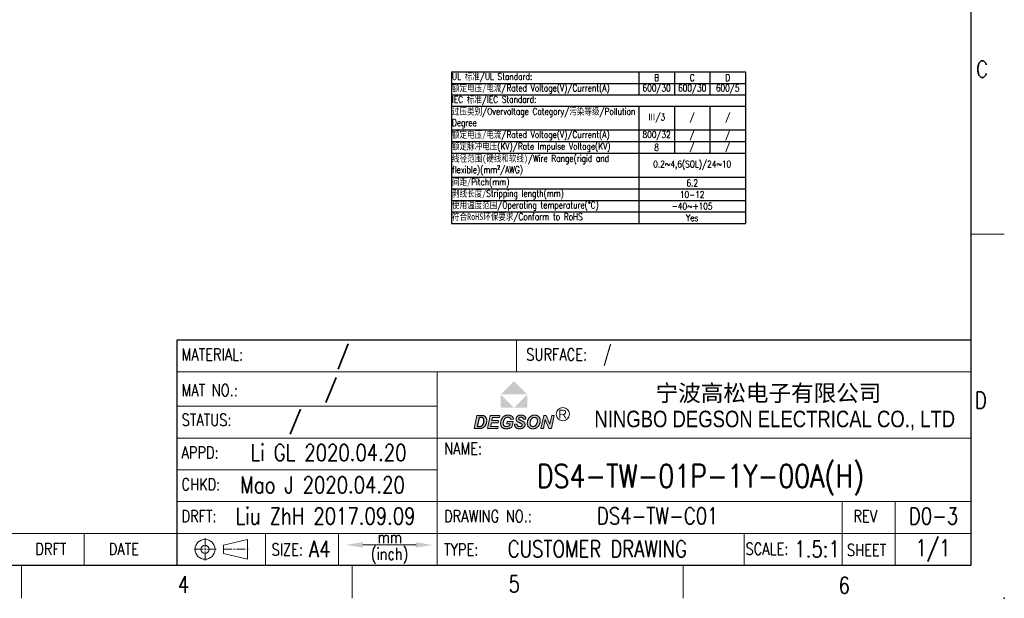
# Model space of a CAD drawing. Header units: millimetres. Extents: x -5 to 292, y -5 to 205.
# Tile 7 of 16: x 143 to 292, y -5 to 82. Entities that reach past the tile are written whole.
import ezdxf
from ezdxf.enums import TextEntityAlignment as Align

# ---------------------------------------------------------------- set-up
doc = ezdxf.new("R2010")
doc.units = ezdxf.units.MM
doc.linetypes.add('CENTER2', pattern=[28.575, 19.05, -3.175, 3.175, -3.175])
doc.layers.get('0').update_dxf_attribs({"lineweight": 30})
for name, color, linetype, lineweight in [('TEXT', 6, 'Continuous', 13), ('刻字', 1, 'Continuous', 13), ('尺寸层', 3, 'Continuous', 13), ('尺寸线', 3, 'Continuous', 13), ('轮廓线', 7, 'Continuous', 30)]:
    doc.layers.add(name, color=color, linetype=linetype, lineweight=lineweight)
doc.styles.add('arial-V1.1', font='arial.ttf')
doc.styles.add('Romans-高1.8', font='romans.shx', dxfattribs={"width": 0.8, "height": 1.8})
doc.styles.add('romans-高2.5', font='romans.shx', dxfattribs={"width": 0.8, "height": 2.5})
doc.styles.add('romans-高3.5', font='romans.shx', dxfattribs={"width": 0.8, "height": 3.5})
doc.styles.add('宋体-高2.5', font='txt', dxfattribs={"width": 0.8, "height": 2.5})
doc.styles.add('黑体-V1.1', font='simhei.ttf')

# ---------------------------------------------------------------- blocks, each defined once
blk = doc.blocks.new('FOR-1754 Rev.1.1-A4客户图')
at = {"layer": '轮廓线'}
h = blk.add_hatch(color=1, dxfattribs=at)
h.paths.add_polyline_path([(-69.07, 27.78), (-71.07, 25.78), (-67.07, 25.78)])
h.paths.add_polyline_path([(-67.07, 25.78), (-69.07, 23.77), (-67.07, 23.77)])
h.paths.add_polyline_path([(-71.07, 25.78), (-71.07, 23.77), (-69.07, 23.77)])
blk.add_hatch(color=1, dxfattribs=at).paths.add_polyline_path([(-69.07, 23.77), (-67.07, 23.77), (-67.07, 25.78)])
h = blk.add_hatch(color=256, dxfattribs=at)
h.paths.add_polyline_path([(-65.7, 22.64), (-65.74, 22.65), (-65.79, 22.66), (-65.84, 22.66), (-65.89, 22.67), (-65.94, 22.67), (-65.98, 22.67), (-66.03, 22.66), (-66.08, 22.66), (-66.13, 22.65), (-66.17, 22.65), (-66.22, 22.64), (-66.27, 22.62), (-66.31, 22.61), (-66.35, 22.59), (-66.39, 22.58), (-66.44, 22.56), (-66.48, 22.53), (-66.52, 22.51), (-66.56, 22.48), (-66.6, 22.45), (-66.63, 22.42), (-66.67, 22.39), (-66.7, 22.36), (-66.73, 22.32), (-66.77, 22.29), (-66.79, 22.25), (-66.81, 22.23), (-66.84, 22.19), (-66.86, 22.15), (-66.88, 22.11), (-66.9, 22.07), (-66.92, 22.02), (-66.94, 21.98), (-66.96, 21.93), (-66.98, 21.89), (-66.99, 21.84), (-67.01, 21.79), (-67.02, 21.75), (-67.03, 21.7), (-67.04, 21.65), (-67.05, 21.6), (-67.05, 21.56), (-67.06, 21.51), (-67.06, 21.46), (-67.06, 21.42), (-67.06, 21.41), (-67.06, 21.36), (-67.06, 21.32), (-67.05, 21.27), (-67.04, 21.22), (-67.03, 21.18), (-67.02, 21.13), (-67, 21.09), (-66.98, 21.04), (-66.97, 21), (-66.94, 20.96), (-66.92, 20.92), (-66.89, 20.89), (-66.86, 20.85), (-66.83, 20.82), (-66.79, 20.79), (-66.75, 20.75), (-66.71, 20.72), (-66.7, 20.72), (-66.66, 20.69), (-66.62, 20.67), (-66.58, 20.66), (-66.54, 20.64), (-66.49, 20.63), (-66.45, 20.62), (-66.4, 20.61), (-66.35, 20.6), (-66.3, 20.6), (-66.24, 20.6), (-66.21, 20.6), (-66.16, 20.6), (-66.11, 20.6), (-66.06, 20.61), (-66.01, 20.62), (-65.97, 20.63), (-65.92, 20.64), (-65.88, 20.66), (-65.83, 20.67), (-65.79, 20.69), (-65.75, 20.71), (-65.71, 20.73), (-65.67, 20.76), (-65.63, 20.78), (-65.59, 20.81), (-65.56, 20.84), (-65.52, 20.87), (-65.49, 20.9), (-65.45, 20.93), (-65.42, 20.97), (-65.39, 21), (-65.37, 21.04), (-65.34, 21.08), (-65.31, 21.12), (-65.29, 21.17), (-65.26, 21.21), (-65.26, 21.23), (-65.24, 21.27), (-65.22, 21.32), (-65.2, 21.36), (-65.18, 21.41), (-65.17, 21.45), (-65.16, 21.5), (-65.14, 21.54), (-65.14, 21.59), (-65.13, 21.64), (-65.12, 21.68), (-65.12, 21.73), (-65.12, 21.78), (-65.11, 21.83), (-65.11, 21.84), (-65.12, 21.89), (-65.12, 21.94), (-65.13, 21.99), (-65.14, 22.04), (-65.15, 22.09), (-65.16, 22.13), (-65.17, 22.17), (-65.19, 22.22), (-65.21, 22.26), (-65.23, 22.3), (-65.26, 22.33), (-65.28, 22.37), (-65.31, 22.4), (-65.34, 22.44), (-65.35, 22.44), (-65.38, 22.47), (-65.41, 22.5), (-65.45, 22.53), (-65.49, 22.55), (-65.53, 22.57), (-65.57, 22.59), (-65.61, 22.61), (-65.65, 22.63)])
h.paths.add_polyline_path([(-65.8, 22.29), (-65.76, 22.27), (-65.72, 22.25), (-65.69, 22.22), (-65.65, 22.19), (-65.64, 22.17), (-65.61, 22.14), (-65.59, 22.1), (-65.57, 22.06), (-65.55, 22.02), (-65.54, 21.97), (-65.53, 21.92), (-65.53, 21.87), (-65.53, 21.82), (-65.53, 21.8), (-65.53, 21.76), (-65.53, 21.71), (-65.54, 21.66), (-65.55, 21.62), (-65.56, 21.57), (-65.57, 21.53), (-65.59, 21.48), (-65.6, 21.43), (-65.62, 21.38), (-65.65, 21.34), (-65.67, 21.29), (-65.7, 21.25), (-65.72, 21.21), (-65.75, 21.17), (-65.78, 21.14), (-65.81, 21.11), (-65.84, 21.08), (-65.88, 21.05), (-65.93, 21.02), (-65.98, 20.99), (-66.02, 20.98), (-66.06, 20.96), (-66.11, 20.95), (-66.15, 20.94), (-66.2, 20.94), (-66.24, 20.94), (-66.29, 20.95), (-66.34, 20.96), (-66.38, 20.98), (-66.42, 20.99), (-66.46, 21.02), (-66.5, 21.05), (-66.53, 21.08), (-66.56, 21.12), (-66.58, 21.15), (-66.6, 21.19), (-66.62, 21.24), (-66.64, 21.28), (-66.65, 21.33), (-66.65, 21.38), (-66.65, 21.43), (-66.65, 21.46), (-66.65, 21.51), (-66.65, 21.56), (-66.64, 21.61), (-66.63, 21.65), (-66.62, 21.7), (-66.61, 21.74), (-66.59, 21.79), (-66.58, 21.83), (-66.56, 21.87), (-66.54, 21.92), (-66.52, 21.96), (-66.49, 22), (-66.46, 22.04), (-66.44, 22.07), (-66.41, 22.11), (-66.38, 22.15), (-66.34, 22.18), (-66.31, 22.21), (-66.27, 22.24), (-66.23, 22.26), (-66.19, 22.28), (-66.15, 22.3), (-66.11, 22.31), (-66.07, 22.32), (-66.02, 22.32), (-65.97, 22.32), (-65.94, 22.32), (-65.89, 22.32), (-65.85, 22.31)], flags=16)
h.paths.add_polyline_path([(-65.01, 20.63), (-64.62, 20.63), (-64.34, 21.98), (-63.8, 20.63), (-63.42, 20.63), (-63, 22.63), (-63.38, 22.63), (-63.66, 21.29), (-64.21, 22.63), (-64.59, 22.63)])
h.paths.add_polyline_path([(-68.2, 22.32), (-68.15, 22.33), (-68.1, 22.34), (-68.04, 22.34), (-67.99, 22.34), (-67.94, 22.33), (-67.89, 22.32), (-67.85, 22.31), (-67.81, 22.29), (-67.77, 22.26), (-67.74, 22.22), (-67.71, 22.19), (-67.69, 22.14), (-67.68, 22.1), (-67.67, 22.04), (-67.28, 22.06), (-67.28, 22.1), (-67.29, 22.15), (-67.3, 22.19), (-67.31, 22.24), (-67.33, 22.28), (-67.35, 22.32), (-67.37, 22.36), (-67.4, 22.4), (-67.42, 22.44), (-67.46, 22.47), (-67.49, 22.5), (-67.5, 22.51), (-67.53, 22.54), (-67.57, 22.56), (-67.61, 22.58), (-67.65, 22.6), (-67.69, 22.61), (-67.73, 22.63), (-67.78, 22.64), (-67.82, 22.65), (-67.87, 22.66), (-67.93, 22.66), (-67.98, 22.67), (-68.04, 22.67), (-68.04, 22.67), (-68.09, 22.67), (-68.15, 22.66), (-68.2, 22.66), (-68.25, 22.65), (-68.3, 22.64), (-68.34, 22.63), (-68.38, 22.61), (-68.43, 22.59), (-68.46, 22.57), (-68.5, 22.55), (-68.53, 22.53), (-68.56, 22.5), (-68.57, 22.5), (-68.6, 22.46), (-68.63, 22.43), (-68.66, 22.39), (-68.68, 22.35), (-68.7, 22.31), (-68.72, 22.27), (-68.73, 22.22), (-68.74, 22.18), (-68.75, 22.13), (-68.75, 22.08), (-68.75, 22.06), (-68.74, 22.01), (-68.73, 21.96), (-68.72, 21.91), (-68.71, 21.87), (-68.69, 21.83), (-68.68, 21.82), (-68.66, 21.78), (-68.63, 21.75), (-68.59, 21.71), (-68.56, 21.68), (-68.52, 21.66), (-68.49, 21.64), (-68.46, 21.62), (-68.42, 21.6), (-68.38, 21.58), (-68.34, 21.56), (-68.29, 21.53), (-68.23, 21.51), (-68.18, 21.49), (-68.13, 21.47), (-68.07, 21.44), (-68.02, 21.41), (-67.98, 21.39), (-67.94, 21.37), (-67.91, 21.35), (-67.89, 21.34), (-67.87, 21.32), (-67.84, 21.28), (-67.82, 21.24), (-67.82, 21.18), (-67.83, 21.13), (-67.85, 21.09), (-67.87, 21.05), (-67.92, 21.01), (-67.96, 20.99), (-67.99, 20.97), (-68.04, 20.96), (-68.09, 20.95), (-68.14, 20.94), (-68.2, 20.94), (-68.24, 20.94), (-68.3, 20.95), (-68.35, 20.96), (-68.4, 20.97), (-68.44, 20.98), (-68.48, 21), (-68.51, 21.02), (-68.54, 21.06), (-68.56, 21.1), (-68.58, 21.14), (-68.59, 21.18), (-68.59, 21.24), (-68.6, 21.3), (-68.99, 21.28), (-68.99, 21.25), (-68.99, 21.2), (-68.98, 21.15), (-68.98, 21.1), (-68.97, 21.05), (-68.95, 21.01), (-68.94, 20.97), (-68.92, 20.93), (-68.9, 20.9), (-68.88, 20.86), (-68.85, 20.83), (-68.82, 20.79), (-68.78, 20.76), (-68.74, 20.74), (-68.7, 20.71), (-68.65, 20.69), (-68.63, 20.68), (-68.59, 20.66), (-68.54, 20.65), (-68.5, 20.63), (-68.45, 20.62), (-68.41, 20.61), (-68.36, 20.61), (-68.31, 20.6), (-68.26, 20.6), (-68.2, 20.6), (-68.19, 20.6), (-68.13, 20.6), (-68.08, 20.6), (-68.03, 20.61), (-67.98, 20.62), (-67.93, 20.63), (-67.89, 20.64), (-67.84, 20.66), (-67.8, 20.67), (-67.76, 20.69), (-67.72, 20.71), (-67.69, 20.74), (-67.65, 20.76), (-67.62, 20.79), (-67.59, 20.82), (-67.55, 20.86), (-67.52, 20.89), (-67.5, 20.93), (-67.47, 20.97), (-67.46, 21.01), (-67.44, 21.06), (-67.43, 21.1), (-67.42, 21.14), (-67.41, 21.19), (-67.41, 21.24), (-67.41, 21.25), (-67.42, 21.3), (-67.42, 21.35), (-67.43, 21.4), (-67.45, 21.44), (-67.47, 21.48), (-67.49, 21.52), (-67.52, 21.56), (-67.55, 21.59), (-67.56, 21.6), (-67.58, 21.62), (-67.61, 21.64), (-67.64, 21.66), (-67.68, 21.68), (-67.72, 21.7), (-67.77, 21.73), (-67.81, 21.75), (-67.87, 21.78), (-67.93, 21.8), (-67.99, 21.83), (-68.05, 21.86), (-68.11, 21.88), (-68.16, 21.91), (-68.2, 21.93), (-68.24, 21.95), (-68.27, 21.97), (-68.29, 21.99), (-68.3, 22), (-68.33, 22.04), (-68.35, 22.08), (-68.35, 22.13), (-68.35, 22.16), (-68.34, 22.21), (-68.31, 22.25), (-68.28, 22.29), (-68.24, 22.31)])
h.paths.add_polyline_path([(-70.12, 22.32), (-70.07, 22.33), (-70.02, 22.33), (-69.97, 22.33), (-69.95, 22.33), (-69.9, 22.33), (-69.85, 22.32), (-69.81, 22.31), (-69.77, 22.29), (-69.73, 22.27), (-69.69, 22.25), (-69.67, 22.23), (-69.64, 22.2), (-69.61, 22.17), (-69.59, 22.13), (-69.56, 22.09), (-69.55, 22.04), (-69.53, 21.99), (-69.14, 22.04), (-69.15, 22.08), (-69.17, 22.13), (-69.18, 22.17), (-69.2, 22.22), (-69.22, 22.26), (-69.25, 22.3), (-69.27, 22.34), (-69.3, 22.38), (-69.32, 22.41), (-69.36, 22.45), (-69.39, 22.48), (-69.42, 22.51), (-69.44, 22.52), (-69.47, 22.54), (-69.51, 22.56), (-69.55, 22.58), (-69.59, 22.6), (-69.63, 22.62), (-69.68, 22.63), (-69.72, 22.64), (-69.77, 22.65), (-69.82, 22.66), (-69.87, 22.66), (-69.92, 22.67), (-69.98, 22.67), (-70, 22.67), (-70.05, 22.67), (-70.1, 22.66), (-70.15, 22.66), (-70.2, 22.65), (-70.24, 22.64), (-70.29, 22.63), (-70.33, 22.61), (-70.38, 22.6), (-70.42, 22.58), (-70.46, 22.56), (-70.5, 22.54), (-70.54, 22.52), (-70.58, 22.49), (-70.6, 22.47), (-70.64, 22.45), (-70.67, 22.42), (-70.71, 22.39), (-70.74, 22.35), (-70.77, 22.32), (-70.8, 22.28), (-70.83, 22.25), (-70.86, 22.21), (-70.88, 22.17), (-70.91, 22.13), (-70.93, 22.08), (-70.96, 22.04), (-70.97, 21.99), (-70.99, 21.94), (-71.01, 21.9), (-71.03, 21.85), (-71.04, 21.81), (-71.05, 21.76), (-71.06, 21.72), (-71.07, 21.67), (-71.08, 21.62), (-71.08, 21.58), (-71.09, 21.53), (-71.09, 21.48), (-71.09, 21.43), (-71.09, 21.38), (-71.09, 21.33), (-71.08, 21.28), (-71.08, 21.23), (-71.07, 21.18), (-71.05, 21.14), (-71.04, 21.09), (-71.03, 21.05), (-71.01, 21.01), (-70.99, 20.97), (-70.97, 20.93), (-70.94, 20.9), (-70.91, 20.86), (-70.89, 20.83), (-70.85, 20.8), (-70.82, 20.77), (-70.8, 20.75), (-70.76, 20.72), (-70.73, 20.7), (-70.69, 20.68), (-70.65, 20.66), (-70.61, 20.65), (-70.56, 20.64), (-70.52, 20.62), (-70.47, 20.62), (-70.42, 20.61), (-70.36, 20.6), (-70.31, 20.6), (-70.25, 20.6), (-70.21, 20.6), (-70.16, 20.6), (-70.11, 20.61), (-70.07, 20.61), (-70.02, 20.62), (-69.97, 20.62), (-69.92, 20.63), (-69.88, 20.64), (-69.83, 20.66), (-69.78, 20.67), (-69.74, 20.68), (-69.69, 20.7), (-69.64, 20.72), (-69.6, 20.74), (-69.55, 20.76), (-69.51, 20.78), (-69.47, 20.8), (-69.43, 20.82), (-69.4, 20.84), (-69.22, 21.7), (-70.11, 21.7), (-70.18, 21.37), (-69.67, 21.37), (-69.73, 21.07), (-69.75, 21.06), (-69.79, 21.04), (-69.83, 21.03), (-69.87, 21.01), (-69.92, 21), (-69.97, 20.98), (-70.01, 20.97), (-70.06, 20.96), (-70.1, 20.95), (-70.15, 20.95), (-70.2, 20.94), (-70.24, 20.94), (-70.29, 20.94), (-70.34, 20.95), (-70.39, 20.96), (-70.43, 20.97), (-70.48, 20.99), (-70.51, 21.01), (-70.55, 21.04), (-70.58, 21.06), (-70.59, 21.08), (-70.62, 21.11), (-70.64, 21.15), (-70.65, 21.19), (-70.67, 21.23), (-70.68, 21.27), (-70.69, 21.32), (-70.69, 21.38), (-70.69, 21.44), (-70.69, 21.49), (-70.69, 21.54), (-70.68, 21.59), (-70.68, 21.64), (-70.67, 21.69), (-70.66, 21.73), (-70.65, 21.78), (-70.63, 21.82), (-70.62, 21.87), (-70.6, 21.91), (-70.58, 21.95), (-70.56, 22), (-70.53, 22.04), (-70.5, 22.08), (-70.47, 22.11), (-70.44, 22.15), (-70.41, 22.18), (-70.38, 22.21), (-70.34, 22.23), (-70.34, 22.23), (-70.29, 22.26), (-70.25, 22.28), (-70.21, 22.29), (-70.16, 22.31)])
h.paths.add_polyline_path([(-71.26, 22.3), (-71.19, 22.63), (-72.67, 22.63), (-73.09, 20.63), (-71.53, 20.63), (-71.45, 20.97), (-72.62, 20.97), (-72.49, 21.51), (-71.46, 21.51), (-71.39, 21.84), (-72.42, 21.84), (-72.33, 22.3)])
h.paths.add_polyline_path([(-73.95, 22.63), (-74.01, 22.63), (-74.07, 22.63), (-74.14, 22.63), (-74.68, 22.63), (-75.1, 20.63), (-74.38, 20.63), (-74.31, 20.63), (-74.26, 20.64), (-74.2, 20.64), (-74.15, 20.64), (-74.11, 20.65), (-74.07, 20.65), (-74.03, 20.66), (-74, 20.66), (-73.97, 20.67), (-73.92, 20.69), (-73.87, 20.7), (-73.82, 20.72), (-73.78, 20.74), (-73.74, 20.76), (-73.7, 20.78), (-73.66, 20.81), (-73.63, 20.83), (-73.6, 20.85), (-73.57, 20.88), (-73.54, 20.91), (-73.51, 20.95), (-73.48, 20.98), (-73.45, 21.02), (-73.42, 21.06), (-73.39, 21.1), (-73.37, 21.14), (-73.34, 21.18), (-73.32, 21.23), (-73.31, 21.25), (-73.29, 21.29), (-73.27, 21.33), (-73.26, 21.37), (-73.25, 21.42), (-73.23, 21.46), (-73.22, 21.51), (-73.21, 21.55), (-73.21, 21.6), (-73.2, 21.65), (-73.2, 21.7), (-73.2, 21.75), (-73.19, 21.8), (-73.19, 21.85), (-73.2, 21.89), (-73.2, 21.94), (-73.21, 21.99), (-73.22, 22.04), (-73.23, 22.08), (-73.24, 22.13), (-73.26, 22.18), (-73.27, 22.22), (-73.29, 22.26), (-73.31, 22.3), (-73.33, 22.32), (-73.36, 22.37), (-73.39, 22.4), (-73.42, 22.44), (-73.45, 22.47), (-73.46, 22.48), (-73.5, 22.51), (-73.54, 22.53), (-73.59, 22.56), (-73.63, 22.58), (-73.66, 22.59), (-73.71, 22.6), (-73.75, 22.61), (-73.8, 22.62), (-73.85, 22.63), (-73.88, 22.63), (-73.91, 22.63)])
h.paths.add_polyline_path([(-73.96, 22.3), (-73.92, 22.29), (-73.88, 22.29), (-73.85, 22.28), (-73.81, 22.26), (-73.78, 22.24), (-73.74, 22.21), (-73.71, 22.18), (-73.68, 22.14), (-73.66, 22.1), (-73.64, 22.07), (-73.63, 22.03), (-73.62, 21.98), (-73.61, 21.93), (-73.61, 21.87), (-73.61, 21.82), (-73.61, 21.8), (-73.61, 21.75), (-73.61, 21.7), (-73.62, 21.65), (-73.63, 21.6), (-73.63, 21.55), (-73.65, 21.51), (-73.66, 21.46), (-73.67, 21.42), (-73.69, 21.38), (-73.7, 21.36), (-73.73, 21.31), (-73.75, 21.27), (-73.78, 21.23), (-73.8, 21.19), (-73.83, 21.15), (-73.86, 21.12), (-73.9, 21.09), (-73.91, 21.07), (-73.95, 21.04), (-73.99, 21.02), (-74.04, 21), (-74.08, 20.98), (-74.11, 20.98), (-74.15, 20.97), (-74.19, 20.96), (-74.24, 20.96), (-74.29, 20.96), (-74.35, 20.96), (-74.41, 20.96), (-74.62, 20.96), (-74.34, 22.3), (-74.1, 22.3), (-74.08, 22.3), (-74.02, 22.3)], flags=16)
at = {"layer": 'TEXT'}
for p, q in [((0, 50), (5, 50)), ((-112.95, 3.02), (-109.34, 3.9)), ((-112.95, 1.77), (-112.95, 3.02)), ((-109.34, 0.89), (-109.34, 3.9)), ((-112.95, 1.77), (-109.34, 0.89)), ((-93.5, 0), (-93.5, -5)), ((-43.5, 0), (-43.5, -5))]:
    blk.add_line(p, q, dxfattribs=at)
blk.add_lwpolyline([(-83.85, 3.06), (-91.91, 3.06)], dxfattribs=at)
for radius in [1.51, 0.627]:
    blk.add_circle((-115.75, 2.4), radius, dxfattribs=at)
for points in [[(-91.91, 2.64), (-91.91, 3.48), (-94.44, 3.06)], [(-83.95, 3.48), (-83.95, 2.64), (-81.42, 3.06)]]:
    blk.add_solid(points, dxfattribs=at)
at = {"layer": '刻字'}
for points in [[(-73.19, 21.85), (-73.19, 21.8), (-73.2, 21.75), (-73.2, 21.7), (-73.2, 21.65), (-73.21, 21.6), (-73.21, 21.55), (-73.22, 21.51), (-73.23, 21.46), (-73.25, 21.42), (-73.26, 21.37), (-73.27, 21.33), (-73.29, 21.29), (-73.31, 21.25), (-73.32, 21.23), (-73.34, 21.18), (-73.37, 21.14), (-73.39, 21.1), (-73.42, 21.06), (-73.45, 21.02), (-73.48, 20.98), (-73.51, 20.95), (-73.54, 20.91), (-73.57, 20.88), (-73.6, 20.85), (-73.63, 20.83), (-73.66, 20.81), (-73.7, 20.78), (-73.74, 20.76), (-73.78, 20.74), (-73.82, 20.72), (-73.87, 20.7), (-73.92, 20.69), (-73.97, 20.67), (-74, 20.66), (-74.03, 20.66), (-74.07, 20.65), (-74.11, 20.65), (-74.15, 20.64), (-74.2, 20.64), (-74.26, 20.64), (-74.31, 20.63), (-74.38, 20.63), (-75.1, 20.63), (-74.68, 22.63), (-74.14, 22.63), (-74.07, 22.63), (-74.01, 22.63), (-73.95, 22.63), (-73.91, 22.63), (-73.88, 22.63), (-73.85, 22.63), (-73.8, 22.62), (-73.75, 22.61), (-73.71, 22.6), (-73.66, 22.59), (-73.63, 22.58), (-73.59, 22.56), (-73.54, 22.53), (-73.5, 22.51), (-73.46, 22.48), (-73.45, 22.47), (-73.42, 22.44), (-73.39, 22.4), (-73.36, 22.37), (-73.33, 22.32), (-73.31, 22.3), (-73.29, 22.26), (-73.27, 22.22), (-73.26, 22.18), (-73.24, 22.13), (-73.23, 22.08), (-73.22, 22.04), (-73.21, 21.99), (-73.2, 21.94), (-73.2, 21.89)], [(-72.67, 22.63), (-73.09, 20.63), (-71.53, 20.63), (-71.45, 20.97), (-72.62, 20.97), (-72.49, 21.51), (-71.46, 21.51), (-71.39, 21.84), (-72.42, 21.84), (-72.33, 22.3), (-71.26, 22.3), (-71.19, 22.63)], [(-70.15, 22.66), (-70.2, 22.65), (-70.24, 22.64), (-70.29, 22.63), (-70.33, 22.61), (-70.38, 22.6), (-70.42, 22.58), (-70.46, 22.56), (-70.5, 22.54), (-70.54, 22.52), (-70.58, 22.49), (-70.6, 22.47), (-70.64, 22.45), (-70.67, 22.42), (-70.71, 22.39), (-70.74, 22.35), (-70.77, 22.32), (-70.8, 22.28), (-70.83, 22.25), (-70.86, 22.21), (-70.88, 22.17), (-70.91, 22.13), (-70.93, 22.08), (-70.96, 22.04), (-70.98, 21.99), (-70.98, 21.99), (-70.99, 21.94), (-71.01, 21.9), (-71.03, 21.85), (-71.04, 21.81), (-71.05, 21.76), (-71.06, 21.72), (-71.07, 21.67), (-71.08, 21.62), (-71.08, 21.58), (-71.09, 21.53), (-71.09, 21.48), (-71.09, 21.43), (-71.09, 21.38), (-71.09, 21.33), (-71.08, 21.28), (-71.08, 21.23), (-71.07, 21.18), (-71.05, 21.14), (-71.04, 21.09), (-71.03, 21.05), (-71.01, 21.01), (-70.99, 20.97), (-70.97, 20.93), (-70.94, 20.9), (-70.91, 20.86), (-70.89, 20.83), (-70.85, 20.8), (-70.82, 20.77), (-70.8, 20.75), (-70.76, 20.72), (-70.73, 20.7), (-70.69, 20.68), (-70.65, 20.66), (-70.61, 20.65), (-70.56, 20.64), (-70.52, 20.62), (-70.47, 20.62), (-70.42, 20.61), (-70.36, 20.6), (-70.31, 20.6), (-70.25, 20.6), (-70.21, 20.6), (-70.16, 20.6), (-70.11, 20.61), (-70.07, 20.61), (-70.02, 20.62), (-69.97, 20.62), (-69.92, 20.63), (-69.88, 20.64), (-69.83, 20.66), (-69.78, 20.67), (-69.74, 20.68), (-69.69, 20.7), (-69.64, 20.72), (-69.6, 20.74), (-69.55, 20.76), (-69.51, 20.78), (-69.47, 20.8), (-69.43, 20.82), (-69.4, 20.84), (-69.22, 21.7), (-70.11, 21.7), (-70.18, 21.37), (-69.67, 21.37), (-69.73, 21.07), (-69.75, 21.06), (-69.79, 21.04), (-69.83, 21.03), (-69.87, 21.01), (-69.92, 21), (-69.97, 20.98), (-70.01, 20.97), (-70.06, 20.96), (-70.1, 20.95), (-70.15, 20.95), (-70.2, 20.94), (-70.24, 20.94), (-70.29, 20.94), (-70.34, 20.95), (-70.39, 20.96), (-70.43, 20.97), (-70.48, 20.99), (-70.51, 21.01), (-70.55, 21.04), (-70.58, 21.06), (-70.59, 21.08), (-70.62, 21.11), (-70.64, 21.15), (-70.65, 21.19), (-70.67, 21.23), (-70.68, 21.27), (-70.69, 21.32), (-70.69, 21.38), (-70.69, 21.44), (-70.69, 21.44), (-70.69, 21.49), (-70.69, 21.54), (-70.68, 21.59), (-70.68, 21.64), (-70.67, 21.69), (-70.66, 21.73), (-70.65, 21.78), (-70.63, 21.82), (-70.62, 21.87), (-70.6, 21.91), (-70.58, 21.95), (-70.56, 22), (-70.53, 22.04), (-70.5, 22.08), (-70.47, 22.11), (-70.44, 22.15), (-70.41, 22.18), (-70.38, 22.21), (-70.34, 22.23), (-70.34, 22.23), (-70.29, 22.26), (-70.25, 22.28), (-70.21, 22.29), (-70.16, 22.31), (-70.12, 22.32), (-70.07, 22.33), (-70.02, 22.33), (-69.97, 22.33), (-69.95, 22.33), (-69.9, 22.33), (-69.85, 22.32), (-69.81, 22.31), (-69.77, 22.29), (-69.73, 22.27), (-69.69, 22.25), (-69.67, 22.23), (-69.64, 22.2), (-69.61, 22.17), (-69.59, 22.13), (-69.56, 22.09), (-69.55, 22.04), (-69.53, 21.99), (-69.14, 22.04), (-69.15, 22.08), (-69.17, 22.13), (-69.18, 22.17), (-69.2, 22.22), (-69.22, 22.26), (-69.25, 22.3), (-69.27, 22.34), (-69.3, 22.38), (-69.32, 22.41), (-69.36, 22.45), (-69.39, 22.48), (-69.42, 22.51), (-69.44, 22.52), (-69.47, 22.54), (-69.51, 22.56), (-69.55, 22.58), (-69.59, 22.6), (-69.63, 22.62), (-69.68, 22.63), (-69.72, 22.64), (-69.77, 22.65), (-69.82, 22.66), (-69.87, 22.66), (-69.92, 22.67), (-69.98, 22.67), (-70, 22.67), (-70.05, 22.67), (-70.1, 22.66)], [(-68.2, 22.66), (-68.25, 22.65), (-68.3, 22.64), (-68.34, 22.63), (-68.38, 22.61), (-68.43, 22.59), (-68.46, 22.57), (-68.5, 22.55), (-68.53, 22.53), (-68.56, 22.5), (-68.57, 22.5), (-68.6, 22.46), (-68.63, 22.43), (-68.66, 22.39), (-68.68, 22.35), (-68.7, 22.31), (-68.72, 22.27), (-68.73, 22.22), (-68.74, 22.18), (-68.75, 22.13), (-68.75, 22.08), (-68.75, 22.06), (-68.74, 22.01), (-68.73, 21.96), (-68.72, 21.91), (-68.71, 21.87), (-68.69, 21.83), (-68.68, 21.82), (-68.66, 21.78), (-68.63, 21.75), (-68.59, 21.71), (-68.56, 21.68), (-68.52, 21.66), (-68.49, 21.64), (-68.46, 21.62), (-68.42, 21.6), (-68.38, 21.58), (-68.34, 21.56), (-68.29, 21.53), (-68.23, 21.51), (-68.18, 21.49), (-68.13, 21.47), (-68.07, 21.44), (-68.02, 21.41), (-67.98, 21.39), (-67.94, 21.37), (-67.91, 21.35), (-67.89, 21.34), (-67.87, 21.32), (-67.84, 21.28), (-67.82, 21.24), (-67.82, 21.19), (-67.82, 21.17), (-67.83, 21.13), (-67.85, 21.09), (-67.87, 21.05), (-67.91, 21.02), (-67.92, 21.01), (-67.96, 20.99), (-67.99, 20.97), (-68.04, 20.96), (-68.09, 20.95), (-68.14, 20.94), (-68.2, 20.94), (-68.24, 20.94), (-68.3, 20.95), (-68.35, 20.96), (-68.4, 20.97), (-68.44, 20.98), (-68.48, 21), (-68.51, 21.02), (-68.53, 21.05), (-68.55, 21.06), (-68.56, 21.1), (-68.58, 21.14), (-68.59, 21.18), (-68.59, 21.24), (-68.6, 21.3), (-68.99, 21.28), (-68.99, 21.25), (-68.99, 21.2), (-68.98, 21.15), (-68.98, 21.1), (-68.97, 21.05), (-68.95, 21.01), (-68.94, 20.97), (-68.92, 20.93), (-68.9, 20.9), (-68.88, 20.86), (-68.85, 20.83), (-68.82, 20.79), (-68.78, 20.76), (-68.74, 20.74), (-68.7, 20.71), (-68.65, 20.69), (-68.63, 20.68), (-68.59, 20.66), (-68.54, 20.65), (-68.5, 20.63), (-68.45, 20.62), (-68.41, 20.61), (-68.36, 20.61), (-68.31, 20.6), (-68.26, 20.6), (-68.2, 20.6), (-68.19, 20.6), (-68.13, 20.6), (-68.08, 20.6), (-68.03, 20.61), (-67.98, 20.62), (-67.93, 20.63), (-67.89, 20.64), (-67.84, 20.66), (-67.8, 20.67), (-67.76, 20.69), (-67.72, 20.71), (-67.69, 20.74), (-67.65, 20.76), (-67.62, 20.79), (-67.59, 20.82), (-67.55, 20.86), (-67.52, 20.89), (-67.5, 20.93), (-67.47, 20.97), (-67.46, 21.01), (-67.44, 21.06), (-67.43, 21.1), (-67.42, 21.14), (-67.41, 21.19), (-67.41, 21.24), (-67.41, 21.25), (-67.42, 21.3), (-67.42, 21.35), (-67.43, 21.4), (-67.45, 21.44), (-67.47, 21.48), (-67.49, 21.52), (-67.52, 21.56), (-67.55, 21.59), (-67.56, 21.6), (-67.58, 21.62), (-67.61, 21.64), (-67.64, 21.66), (-67.68, 21.68), (-67.72, 21.7), (-67.77, 21.73), (-67.81, 21.75), (-67.87, 21.78), (-67.93, 21.8), (-67.99, 21.83), (-68.05, 21.86), (-68.11, 21.88), (-68.16, 21.91), (-68.2, 21.93), (-68.24, 21.95), (-68.27, 21.97), (-68.29, 21.99), (-68.3, 22), (-68.33, 22.04), (-68.35, 22.08), (-68.35, 22.13), (-68.35, 22.16), (-68.34, 22.21), (-68.31, 22.25), (-68.28, 22.28), (-68.27, 22.29), (-68.24, 22.31), (-68.2, 22.32), (-68.15, 22.33), (-68.1, 22.34), (-68.04, 22.34), (-67.99, 22.34), (-67.94, 22.33), (-67.89, 22.32), (-67.85, 22.31), (-67.81, 22.29), (-67.78, 22.26), (-67.77, 22.26), (-67.74, 22.22), (-67.71, 22.19), (-67.69, 22.14), (-67.68, 22.1), (-67.67, 22.04), (-67.28, 22.06), (-67.28, 22.1), (-67.29, 22.15), (-67.3, 22.19), (-67.31, 22.24), (-67.33, 22.28), (-67.35, 22.32), (-67.37, 22.36), (-67.4, 22.4), (-67.42, 22.44), (-67.46, 22.47), (-67.49, 22.5), (-67.5, 22.51), (-67.53, 22.54), (-67.57, 22.56), (-67.61, 22.58), (-67.65, 22.6), (-67.69, 22.61), (-67.73, 22.63), (-67.78, 22.64), (-67.82, 22.65), (-67.87, 22.66), (-67.93, 22.66), (-67.98, 22.67), (-68.04, 22.67), (-68.04, 22.67), (-68.09, 22.67), (-68.15, 22.66)], [(-66.03, 22.66), (-66.08, 22.66), (-66.13, 22.65), (-66.17, 22.65), (-66.22, 22.64), (-66.27, 22.62), (-66.31, 22.61), (-66.35, 22.59), (-66.39, 22.58), (-66.44, 22.56), (-66.48, 22.53), (-66.52, 22.51), (-66.56, 22.48), (-66.6, 22.45), (-66.63, 22.42), (-66.67, 22.39), (-66.7, 22.36), (-66.73, 22.32), (-66.77, 22.29), (-66.79, 22.25), (-66.81, 22.23), (-66.84, 22.19), (-66.86, 22.15), (-66.88, 22.11), (-66.9, 22.07), (-66.92, 22.02), (-66.94, 21.98), (-66.96, 21.93), (-66.98, 21.89), (-66.99, 21.84), (-67.01, 21.79), (-67.02, 21.75), (-67.03, 21.7), (-67.04, 21.65), (-67.05, 21.6), (-67.05, 21.56), (-67.06, 21.51), (-67.06, 21.46), (-67.06, 21.42), (-67.06, 21.41), (-67.06, 21.36), (-67.06, 21.32), (-67.05, 21.27), (-67.04, 21.22), (-67.03, 21.18), (-67.02, 21.13), (-67, 21.09), (-66.98, 21.04), (-66.97, 21), (-66.94, 20.96), (-66.92, 20.92), (-66.89, 20.89), (-66.86, 20.85), (-66.83, 20.82), (-66.79, 20.79), (-66.75, 20.75), (-66.71, 20.72), (-66.7, 20.72), (-66.66, 20.69), (-66.62, 20.67), (-66.58, 20.66), (-66.54, 20.64), (-66.49, 20.63), (-66.45, 20.62), (-66.4, 20.61), (-66.35, 20.6), (-66.3, 20.6), (-66.24, 20.6), (-66.21, 20.6), (-66.16, 20.6), (-66.11, 20.6), (-66.06, 20.61), (-66.01, 20.62), (-65.97, 20.63), (-65.92, 20.64), (-65.88, 20.66), (-65.83, 20.67), (-65.79, 20.69), (-65.75, 20.71), (-65.71, 20.73), (-65.67, 20.76), (-65.63, 20.78), (-65.59, 20.81), (-65.56, 20.84), (-65.52, 20.87), (-65.49, 20.9), (-65.45, 20.93), (-65.42, 20.97), (-65.39, 21), (-65.37, 21.04), (-65.34, 21.08), (-65.31, 21.12), (-65.29, 21.17), (-65.26, 21.21), (-65.26, 21.23), (-65.24, 21.27), (-65.22, 21.32), (-65.2, 21.36), (-65.18, 21.41), (-65.17, 21.45), (-65.16, 21.5), (-65.14, 21.54), (-65.14, 21.59), (-65.13, 21.64), (-65.12, 21.68), (-65.12, 21.73), (-65.12, 21.78), (-65.11, 21.83), (-65.11, 21.84), (-65.12, 21.89), (-65.12, 21.94), (-65.13, 21.99), (-65.14, 22.04), (-65.15, 22.09), (-65.16, 22.13), (-65.17, 22.17), (-65.19, 22.22), (-65.21, 22.26), (-65.23, 22.3), (-65.26, 22.33), (-65.28, 22.37), (-65.31, 22.4), (-65.34, 22.44), (-65.35, 22.44), (-65.38, 22.47), (-65.41, 22.5), (-65.45, 22.53), (-65.49, 22.55), (-65.53, 22.57), (-65.57, 22.59), (-65.61, 22.61), (-65.65, 22.63), (-65.7, 22.64), (-65.74, 22.65), (-65.79, 22.66), (-65.84, 22.66), (-65.89, 22.67), (-65.94, 22.67), (-65.98, 22.67)], [(-65.94, 22.32), (-65.89, 22.32), (-65.85, 22.31), (-65.8, 22.29), (-65.76, 22.27), (-65.72, 22.25), (-65.69, 22.22), (-65.65, 22.19), (-65.64, 22.17), (-65.61, 22.14), (-65.59, 22.1), (-65.57, 22.06), (-65.55, 22.02), (-65.54, 21.97), (-65.53, 21.92), (-65.53, 21.87), (-65.53, 21.82), (-65.53, 21.8), (-65.53, 21.76), (-65.53, 21.71), (-65.54, 21.66), (-65.55, 21.62), (-65.56, 21.57), (-65.57, 21.53), (-65.59, 21.48), (-65.6, 21.43), (-65.62, 21.38), (-65.65, 21.34), (-65.67, 21.29), (-65.7, 21.25), (-65.72, 21.21), (-65.75, 21.17), (-65.78, 21.14), (-65.81, 21.11), (-65.84, 21.08), (-65.88, 21.05), (-65.89, 21.04), (-65.93, 21.02), (-65.98, 20.99), (-66.02, 20.98), (-66.06, 20.96), (-66.11, 20.95), (-66.15, 20.94), (-66.2, 20.94), (-66.24, 20.94), (-66.29, 20.95), (-66.34, 20.96), (-66.38, 20.98), (-66.42, 20.99), (-66.46, 21.02), (-66.5, 21.05), (-66.53, 21.08), (-66.56, 21.12), (-66.58, 21.15), (-66.6, 21.19), (-66.62, 21.24), (-66.64, 21.28), (-66.65, 21.33), (-66.65, 21.38), (-66.65, 21.43), (-66.65, 21.46), (-66.65, 21.51), (-66.65, 21.56), (-66.64, 21.61), (-66.63, 21.65), (-66.62, 21.7), (-66.61, 21.74), (-66.59, 21.79), (-66.58, 21.83), (-66.56, 21.87), (-66.54, 21.92), (-66.52, 21.96), (-66.49, 22), (-66.46, 22.04), (-66.44, 22.07), (-66.41, 22.11), (-66.38, 22.15), (-66.34, 22.18), (-66.31, 22.21), (-66.27, 22.24), (-66.23, 22.26), (-66.19, 22.28), (-66.15, 22.3), (-66.11, 22.31), (-66.07, 22.32), (-66.02, 22.32), (-65.97, 22.32)], [(-64.21, 22.63), (-64.59, 22.63), (-65.01, 20.63), (-64.62, 20.63), (-64.34, 21.98), (-63.8, 20.63), (-63.42, 20.63), (-63, 22.63), (-63.38, 22.63), (-63.66, 21.29)]]:
    blk.add_lwpolyline(points, close=True, dxfattribs=at)
blk.add_circle((-61.7, 22.81), 1, dxfattribs=at)
at = {"layer": '尺寸线'}
for p, q in [((-68.7, 34), (-68.7, 29.2)), ((-80.7, 29.2), (-120, 29.2)), ((0, 29.2), (-80.7, 29.2)), ((-80.7, 29.2), (-80.7, 0)), ((-120, 24), (-80.7, 24)), ((-207, 4.8), (-120, 4.8)), ((-134, 4.8), (-134, 0)), ((-106.6, 4.8), (-106.6, 0)), ((-95.6, 4.8), (-95.6, 0)), ((-34.3, 0), (-34.3, 4.8)), ((-143.5, 0), (-143.5, -5))]:
    blk.add_line(p, q, dxfattribs=at)
for points in [[(-120, 19.2), (0, 19.2)], [(-120, 14.4), (-80.7, 14.4)], [(-120, 9.6), (-74.67, 9.6), (0, 9.6)], [(-19.5, 9.6), (-19.5, 0)], [(-11.5, 9.6), (-11.5, 0)], [(-120, 4.8), (-74.67, 4.8), (0, 4.8)]]:
    blk.add_lwpolyline(points, dxfattribs=at)
at = {"layer": '轮廓线'}
for p, q in [((0, 34), (-120, 34)), ((-120, 34), (-120, 0)), ((-120, 4.8), (-120, 0)), ((-287, 0), (-74.67, 0))]:
    blk.add_line(p, q, dxfattribs=at)
at = {"layer": '轮廓线', "color": 1, "linetype": 'CENTER2', "lineweight": 13, "ltscale": 0.07}
for p, q in [((-115.75, 4.06), (-115.75, 0.67)), ((-117.38, 2.4), (-114.09, 2.4)), ((-113, 2.4), (-109.14, 2.4))]:
    blk.add_line(p, q, dxfattribs=at)
at = {"layer": '轮廓线'}
blk.add_lwpolyline([(-74.67, 0), (0, 0), (0, 200), (-287, 200)], dxfattribs=at)
blk.add_lwpolyline([(-74.1, 22.3), (-74.34, 22.3), (-74.62, 20.96), (-74.41, 20.96), (-74.35, 20.96), (-74.29, 20.96), (-74.24, 20.96), (-74.19, 20.96), (-74.15, 20.97), (-74.11, 20.98), (-74.08, 20.98), (-74.04, 21), (-73.99, 21.02), (-73.95, 21.04), (-73.91, 21.07), (-73.9, 21.09), (-73.86, 21.12), (-73.83, 21.15), (-73.8, 21.19), (-73.78, 21.23), (-73.75, 21.27), (-73.73, 21.31), (-73.7, 21.36), (-73.69, 21.38), (-73.67, 21.42), (-73.66, 21.46), (-73.65, 21.51), (-73.63, 21.55), (-73.63, 21.6), (-73.62, 21.65), (-73.61, 21.7), (-73.61, 21.75), (-73.61, 21.8), (-73.61, 21.82), (-73.61, 21.87), (-73.61, 21.93), (-73.62, 21.98), (-73.63, 22.03), (-73.64, 22.07), (-73.66, 22.1), (-73.68, 22.14), (-73.71, 22.18), (-73.74, 22.21), (-73.78, 22.24), (-73.81, 22.26), (-73.85, 22.28), (-73.88, 22.29), (-73.92, 22.29), (-73.96, 22.3), (-74.02, 22.3), (-74.08, 22.3)], close=True, dxfattribs=at)
blk.add_point((5, -5), dxfattribs=at)
at = {"layer": 'TEXT', "width": 0.8}
for s, height, style, p in [('C', 2.5, 'romans-高2.5', (0.74, 73.66)), ('SURFACE:', 1.8, 'Romans-高1.8', (-67.22, 30.92)), ('MATERIAL:', 1.8, 'Romans-高1.8', (-119.31, 30.92)), ('MAT NO.:', 1.8, 'Romans-高1.8', (-119.31, 25.52)), ('D', 2.5, 'romans-高2.5', (0.57, 23.66)), ('STATUS:', 1.8, 'Romans-高1.8', (-119.28, 21.04)), ('APPD:', 1.8, 'Romans-高1.8', (-119.31, 16.11)), ('NAME:', 1.8, 'Romans-高1.8', (-79.64, 16.71)), ('CHKD:', 1.8, 'Romans-高1.8', (-119.31, 11.31)), ('DRFT:', 1.8, 'Romans-高1.8', (-119.31, 6.51)), ('DRAWING NO.:', 1.8, 'Romans-高1.8', (-79.64, 6.51)), ('REV', 1.8, 'Romans-高1.8', (-17.8, 6.51)), ('mm', 1.8, 'Romans-高1.8', (-89.69, 3.34)), ('DRFT', 1.8, 'Romans-高1.8', (-141.4, 1.55)), ('DATE', 1.8, 'Romans-高1.8', (-130.3, 1.55)), ('SIZE:', 1.8, 'Romans-高1.8', (-105.7, 1.46)), ('A4', 2.5, 'romans-高2.5', (-100.05, 1.19)), ('TYPE:', 1.8, 'Romans-高1.8', (-79.64, 1.47)), ('SCALE:', 1.8, 'Romans-高1.8', (-34.1, 1.57)), ('SHEET', 1.8, 'Romans-高1.8', (-18.77, 1.39)), ('(inch)', 1.8, 'Romans-高1.8', (-90.72, 0.81)), ('4', 2.5, 'romans-高2.5', (-119.85, -4.15)), ('5', 2.5, 'romans-高2.5', (-69.88, -4.08)), ('6', 2.5, 'romans-高2.5', (-20.04, -4.3))]:
    blk.add_text(s, height=height, dxfattribs=dict(at, style=style)).set_placement(p)
at = {"layer": '刻字', "style": 'arial-V1.1'}
blk.add_text('R', height=1.3, dxfattribs=at).set_placement((-62.37, 22.17))
at = {"layer": '尺寸线', "width": 0.8}
for tag, height, style, p in [('/', 2.5, 'romans-高2.5', (-94.89, 30.44)), ('/', 2.5, 'romans-高2.5', (-96.71, 25.38)), ('/', 2.5, 'romans-高2.5', (-102.11, 20.6)), ('15EDGKNM-3.81-XXP-1Y-1000A(H)', 3.5, 'romans-高3.5', (-40.89, 11.73)), ('CENGMZ_2018.10.18', 2.5, 'romans-高2.5', (-97.54, 6.17)), ('15EDGKNM-3.5-C04', 2.5, 'romans-高2.5', (-47.36, 6.2)), ('T0-1', 2.5, 'romans-高2.5', (-5.69, 6.17)), ('CUSTOMER_DRAWING', 2.5, 'romans-高2.5', (-56.48, 1.21)), ('2:1', 2.5, 'romans-高2.5', (-23.28, 1.2)), ('1/1', 2.5, 'romans-高2.5', (-5.77, 1.37))]:
    blk.add_attdef(tag, text='', height=height, dxfattribs=dict(at, style=style)).set_placement(p, align=Align.CENTER)
at = {"layer": '尺寸线', "style": '宋体-高2.5', "width": 0.8}
blk.add_attdef('/', text='', height=2.5, dxfattribs=at).set_placement((-55.64, 31.97), align=Align.MIDDLE_LEFT)
at = {"layer": '轮廓线', "style": '黑体-V1.1'}
blk.add_text('宁波高松电子有限公司', height=2.5, dxfattribs=at).set_placement((-47.68, 24.75))
at = {"layer": '轮廓线', "style": 'arial-V1.1', "width": 0.8}
blk.add_text('NINGBO DEGSON ELECTRICAL CO., LTD', height=2.5, dxfattribs=at).set_placement((-56.92, 20.83))
blk = doc.blocks.new('*T9')
at = {"layer": '尺寸线', "color": 0, "lineweight": -2}
for p, q in [((0, 0), (28.29, 0)), ((0, 0), (0, -1.75)), ((28.29, 0), (33.66, 0)), ((28.29, 0), (28.29, -1.75)), ((33.66, 0), (39.03, 0)), ((33.66, 0), (33.66, -1.75)), ((39.03, 0), (44.41, 0)), ((39.03, 0), (39.03, -1.75)), ((44.41, 0), (44.41, -1.75)), ((0, -1.75), (28.29, -1.75)), ((0, -1.75), (0, -3.45)), ((28.29, -1.75), (33.66, -1.75)), ((28.29, -1.75), (28.29, -3.45)), ((33.66, -1.75), (39.03, -1.75)), ((33.66, -1.75), (33.66, -3.45)), ((39.03, -1.75), (44.41, -1.75)), ((39.03, -1.75), (39.03, -3.45)), ((44.41, -1.75), (44.41, -3.45)), ((0, -3.45), (28.29, -3.45)), ((0, -3.45), (0, -5.2)), ((28.29, -3.45), (33.66, -3.45)), ((33.66, -3.45), (39.03, -3.45)), ((39.03, -3.45), (44.41, -3.45)), ((44.41, -3.45), (44.41, -5.2)), ((0, -5.2), (28.29, -5.2)), ((0, -5.2), (0, -8.77)), ((28.29, -5.2), (33.66, -5.2)), ((28.29, -5.2), (28.29, -8.77)), ((33.66, -5.2), (39.03, -5.2)), ((33.66, -5.2), (33.66, -8.77)), ((39.03, -5.2), (44.41, -5.2)), ((39.03, -5.2), (39.03, -8.77)), ((44.41, -5.2), (44.41, -8.77)), ((0, -8.77), (28.29, -8.77)), ((0, -8.77), (0, -10.52)), ((28.29, -8.77), (33.66, -8.77)), ((28.29, -8.77), (28.29, -10.52)), ((33.66, -8.77), (39.03, -8.77)), ((33.66, -8.77), (33.66, -10.52)), ((39.03, -8.77), (44.41, -8.77)), ((39.03, -8.77), (39.03, -10.52)), ((44.41, -8.77), (44.41, -10.52)), ((0, -10.52), (28.29, -10.52)), ((0, -10.52), (0, -12.27)), ((28.29, -10.52), (33.66, -10.52)), ((28.29, -10.52), (28.29, -12.27)), ((33.66, -10.52), (39.03, -10.52)), ((33.66, -10.52), (33.66, -12.27)), ((39.03, -10.52), (44.41, -10.52)), ((39.03, -10.52), (39.03, -12.27)), ((44.41, -10.52), (44.41, -12.27)), ((0, -12.27), (28.29, -12.27)), ((0, -12.27), (0, -15.9)), ((28.29, -12.27), (33.66, -12.27)), ((28.29, -12.27), (28.29, -15.9)), ((33.66, -12.27), (39.03, -12.27)), ((39.03, -12.27), (44.41, -12.27)), ((44.41, -12.27), (44.41, -15.9)), ((0, -15.9), (28.29, -15.9)), ((0, -15.9), (0, -17.65)), ((28.29, -15.9), (33.66, -15.9)), ((28.29, -15.9), (28.29, -17.65)), ((33.66, -15.9), (39.03, -15.9)), ((39.03, -15.9), (44.41, -15.9)), ((44.41, -15.9), (44.41, -17.65)), ((0, -17.65), (28.29, -17.65)), ((0, -17.65), (0, -19.41)), ((28.29, -17.65), (33.66, -17.65)), ((28.29, -17.65), (28.29, -19.41)), ((33.66, -17.65), (39.03, -17.65)), ((39.03, -17.65), (44.41, -17.65)), ((44.41, -17.65), (44.41, -19.41)), ((0, -19.41), (28.29, -19.41)), ((0, -19.41), (0, -21.16)), ((28.29, -19.41), (33.66, -19.41)), ((28.29, -19.41), (28.29, -21.16)), ((33.66, -19.41), (39.03, -19.41)), ((39.03, -19.41), (44.41, -19.41)), ((44.41, -19.41), (44.41, -21.16)), ((0, -21.16), (28.29, -21.16)), ((0, -21.16), (0, -22.91)), ((28.29, -21.16), (33.66, -21.16)), ((28.29, -21.16), (28.29, -22.91)), ((33.66, -21.16), (39.03, -21.16)), ((39.03, -21.16), (44.41, -21.16)), ((44.41, -21.16), (44.41, -22.91)), ((0, -22.91), (28.29, -22.91)), ((28.29, -22.91), (33.66, -22.91)), ((33.66, -22.91), (39.03, -22.91)), ((39.03, -22.91), (44.41, -22.91))]:
    blk.add_line(p, q, dxfattribs=at)
at = {"layer": '尺寸线', "color": 6, "lineweight": 13, "style": 'Romans-高1.8'}
for s, insert, char_height, width, attachment_point in [('UL {\\fNSimSun|b0|i0|c134|p49;标准\\Fsimplex|c0;/}UL Standard:', (0.06, -0.88), 1.0183, 28.1657, 4), ('{\\C3;B}', (30.97, -0.88), 1.018, 5.2543, 5), ('{\\C3;C}', (36.35, -0.88), 1.018, 5.2543, 5), ('{\\C3;D}', (41.72, -0.88), 1.018, 5.2543, 5), ('{\\fSimSun|b0|i0|c134|p54;额定电压/\\fSimSun|b0|i0|c134|p2;电流}/Rated Voltage(V)/Current(A)', (0.06, -2.6), 1.0183, 28.1657, 4), ('IEC {\\fNSimSun|b0|i0|c134|p49;标准}/IEC Standard:', (0.06, -4.33), 1.0183, 44.2886, 4), ('{\\fSimSun|b0|i0|c134|p54;过压类别}/Overvoltage Category/{\\fSimSun|b0|i0|c134|p54;污染等级}/Pollution Degree', (0.06, -6.99), 1.0183, 28.1657, 4), ('{\\fNSimSun|b0|i0|c134|p49;\\C3;Ⅲ\\Fromans|c0;/3}', (30.97, -6.99), 1.0183, 5.2543, 5), ('{\\C3;/}', (36.35, -6.99), 1.018, 5.2543, 5), ('{\\C3;/}', (41.72, -6.99), 1.018, 5.2543, 5), ('{\\fSimSun|b0|i0|c134|p54;额定电压/\\fSimSun|b0|i0|c134|p2;电流}/Rated Voltage(V)/Current(A)', (0.06, -9.64), 1.0183, 28.1657, 4), ('{\\C3;800/32}', (30.97, -9.64), 1.0183, 5.2543, 5), ('{\\C3;/}', (36.35, -9.64), 1.018, 5.2543, 5), ('{\\C3;/}', (41.72, -9.64), 1.018, 5.2543, 5), ('{\\fSimSun|b0|i0|c134|p54;额定脉冲电压}(KV)/Rate Impulse Voltage(KV)', (0.06, -11.4), 1.0183, 28.1657, 4), ('{\\C3;8}', (30.97, -11.4), 1.018, 5.2543, 5), ('{\\C3;/}', (36.35, -11.4), 1.018, 5.2543, 5), ('{\\C3;/}', (41.72, -11.4), 1.018, 5.2543, 5), ('{\\fSimSun|b0|i0|c134|p2;线径范围\\fSimSun|b0|i0|c0|p2;(\\fSimSun|b0|i0|c134|p2;硬线和软线\\fSimSun|b0|i0|c0|p2;)}/Wire Range(rigid and flexible)(mm²/AWG)', (0.06, -14.09), 1.01829, 28.1657, 4), ('{\\C3;0.2~4,6(SOL)/24~10}', (36.35, -14.09), 1.0183, 16.0029, 5), ('{\\fSimSun|b0|i0|c134|p2;间距\\fNSimSun|b0|i0|c134|p49;/}Pitch(mm)', (0.06, -16.78), 1.0183, 28.1657, 4), ('{\\C3;6.2}', (36.35, -16.78), 1.018, 16.0029, 5), ('{\\fSimSun|b0|i0|c134|p2;剥线长度\\fNSimSun|b0|i0|c134|p49;/}Stripping length(mm)', (0.06, -18.53), 1.0183, 28.1657, 4), ('{\\C3;10-12}', (36.35, -18.53), 1.0183, 16.0029, 5), ('{\\fSimSun|b0|i0|c134|p2;使用温度范围}/Operating temperature(%%DC)', (0.06, -20.28), 1.0183, 28.1657, 4), ('{\\C3;-40~+105}', (36.35, -20.28), 1.0183, 16.0029, 5), ('{\\fSimSun|b0|i0|c134|p2;符合\\fSimSun|b0|i0|c0|p2;RoHS\\fSimSun|b0|i0|c134|p2;环保要求}/Conform to RoHS', (0.06, -22.04), 1.0183, 28.1657, 4), ('{\\C3;Yes}', (36.35, -22.04), 1.018, 16.0029, 5)]:
    blk.add_mtext(s, dxfattribs=dict(at, insert=insert, char_height=char_height, width=width, attachment_point=attachment_point))
at = {"layer": '尺寸线', "lineweight": 13, "char_height": 1.018, "width": 5.2543, "attachment_point": 5, "style": 'Romans-高1.8'}
for s, insert in [('600/30', (30.97, -2.6)), ('600/30', (36.35, -2.6)), ('600/5', (41.72, -2.6))]:
    blk.add_mtext(s, dxfattribs=dict(at, insert=insert))

msp = doc.modelspace()

# ---------------------------------------------------------------- block references
ref = msp.add_blockref('FOR-1754 Rev.1.1-A4客户图', (287, 0))
ref.add_attrib('/', '/', dxfattribs={"layer": '尺寸线', "height": 2.5, "style": 'romans-高2.5', "width": 0.8}).set_placement((190.29, 25.38), align=Align.CENTER)
ref.add_attrib('CUSTOMER_DRAWING', 'CUSTOMER DRAWING', dxfattribs={"layer": '尺寸线', "height": 2.5, "style": 'romans-高2.5', "width": 0.8}).set_placement((230.52, 1.21), align=Align.CENTER)
ref.add_attrib('15EDGKNM-3.5-C04', 'DS4-TW-C01', dxfattribs={"layer": '尺寸线', "height": 2.5, "style": 'romans-高2.5', "width": 0.8}).set_placement((239.64, 6.2), align=Align.CENTER)
ref.add_attrib('2:1', '1.5:1', dxfattribs={"layer": '尺寸线', "height": 2.5, "style": 'romans-高2.5', "width": 0.8}).set_placement((263.72, 1.2), align=Align.CENTER)
ref.add_attrib('T0-1', 'D0-3', dxfattribs={"layer": '尺寸线', "height": 2.5, "style": 'romans-高2.5', "width": 0.8}).set_placement((281.31, 6.17), align=Align.CENTER)
ref.add_attrib('1/1', '1/1', dxfattribs={"layer": '尺寸线', "height": 2.5, "style": 'romans-高2.5', "width": 0.8}).set_placement((281.23, 1.37), align=Align.CENTER)
ref.add_attrib('CENGMZ_2018.10.18', 'Liu ZhH 2017.09.09', dxfattribs={"layer": '尺寸线', "height": 2.5, "style": 'romans-高2.5', "width": 0.8}).set_placement((189.46, 6.17), align=Align.CENTER)
ref.add_attrib('15EDGKNM-3.81-XXP-1Y-1000A(H)', 'DS4-TW-01P-1Y-00A(H)', dxfattribs={"layer": '轮廓线', "height": 3.5, "style": 'romans-高3.5', "width": 0.8}).set_placement((246.11, 11.73), align=Align.CENTER)
ref.add_attrib('/', '/', dxfattribs={"layer": '尺寸线', "height": 2.5, "style": 'romans-高2.5', "width": 0.8}).set_placement((192.11, 30.44), align=Align.CENTER)
ref.add_attrib('/', '/', dxfattribs={"layer": '尺寸线', "height": 2.5, "style": '宋体-高2.5', "width": 0.8}).set_placement((231.36, 31.97), align=Align.MIDDLE_LEFT)
ref.add_attrib('/', '/', dxfattribs={"layer": '尺寸线', "height": 2.5, "style": 'romans-高2.5', "width": 0.8}).set_placement((184.89, 20.6), align=Align.CENTER)
msp.add_blockref('*T9', (208.5, 74.5))

# ---------------------------------------------------------------- texts
at = {"layer": '尺寸层', "char_height": 2.5, "width": 29.0989, "attachment_point": 1, "style": 'romans-高2.5'}
for s, insert in [('Li GL 2020.04.20', (178.11, 18.26)), ('Mao J 2020.04.20', (176.57, 13.38))]:
    msp.add_mtext(s, dxfattribs=dict(at, insert=insert))

doc.saveas('drawing.dxf')
